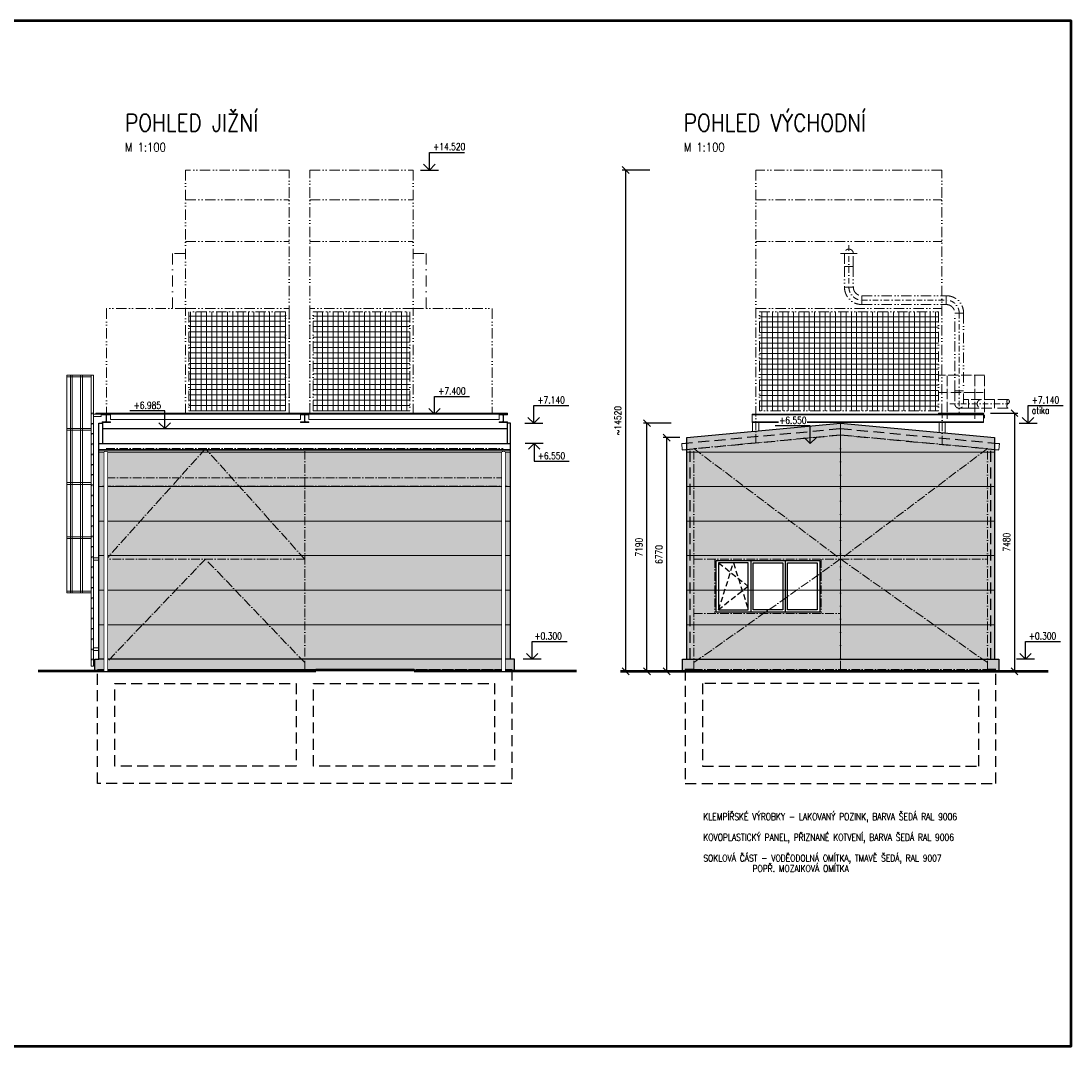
# Model space of a CAD drawing. Header units: millimetres. Extents: x -25606 to 96684, y -22894 to 47132.
# Tile 89 of 89: x 66266 to 96684, y 0 to 29700. Entities that reach past the tile are written whole.
import ezdxf

# ---------------------------------------------------------------- set-up
doc = ezdxf.new("R2010")
doc.units = ezdxf.units.MM
doc.header["$LTSCALE"] = 50
doc.set_wipeout_variables(frame=1)
for name, pattern in [('A_CARA_07', [7, 5, -2]), ('A_CARA_15', [7.6, 5, -1.3, 0, -1.3]), ('A_CARA_16', [11.4, 6, -1.8, 0, -1.8, 0, -1.8]), ('ACAD_ISO04W100', [30, 24, -3, 0, -3]), ('DASHDOT', [25.4, 12.7, -6.35, 0, -6.35]), ('HIDDEN', [9.525, 6.35, -3.175])]:
    doc.linetypes.add(name, pattern=pattern)
doc.layers.get('Defpoints').update_dxf_attribs({"color": 132})
for name, color, linetype, lineweight in [('CA_KOTY', 3, 'Continuous', 25), ('CA_NEVHRA', 3, 'HIDDEN', 25), ('CA_OK18', 5, 'Continuous', 18), ('CA_OSY', 5, 'A_CARA_15', 18), ('CA_POHHRA18', 8, 'Continuous', 18), ('CA_POHHRA25', 7, 'Continuous', 25), ('CA_REZY', 1, 'Continuous', 50), ('CA_SRAFY', 9, 'Continuous', 13), ('CA_TEXT25', 7, 'Continuous', 25), ('CA_TEXT5', 1, 'Continuous', 50), ('CA_TG', 9, 'A_CARA_16', 13)]:
    doc.layers.add(name, color=color, linetype=linetype, lineweight=lineweight)
doc.layers.add('RAMECEK', color=1, linetype='Continuous', lineweight=50, plot=False)
doc.styles.add('ROMANS', font='romans.shx', dxfattribs={"width": 0.8})
doc.dimstyles.new('A-100_(2.5)', dxfattribs={"dimscale": 100, "dimtxt": 2, "dimasz": 2, "dimexe": 1, "dimexo": 2, "dimgap": 0, "dimtad": 0, "dimdec": 1, "dimrnd": 1, "dimtxsty": 'ROMANS', "dimblk1": 'OBLIQUE', "dimblk2": 'OBLIQUE', "dimsah": 1, "dimcen": 2, "dimclrd": 256, "dimclre": 256, "dimclrt": 256, "dimadec": 1, "dimazin": 2, "dimtfac": 0.714286, "dimtdec": 1, "dimtmove": 0, "dimatfit": 3, "dimldrblk": 'DOTSMALL', "dimfxl": 7, "dimfxlon": 1, "dimtvp": 1.142857, "dimtfill": 1, "dimtolj": 1, "dimlwd": -1, "dimlwe": -1, "dimarcsym": 0})

# ---------------------------------------------------------------- blocks, each defined once
blk = doc.blocks.new('*U204')
at = {"layer": 'CA_OK18', "linetype": 'A_CARA_07', "ltscale": 0.1}
blk.add_lwpolyline([(-25, -19), (-25, 16), (-25, 18), (-23, 19), (-23, 19), (-22, 19), (-21, 19), (21, 19), (22, 19), (23, 19), (23, 19), (24, 18), (25, 17), (25, 16), (25, -19)], dxfattribs=at)
blk = doc.blocks.new('*U205')
at = {"layer": 'CA_OK18', "color": 0, "linetype": 'ByBlock', "lineweight": -2, "transparency": 16777216}
for p in [(0, 7132.8), (0, 6835.6), (0, 6538.4), (0, 6241.2), (0, 5944), (0, 5646.8), (0, 5349.6), (0, 5052.4), (0, 4755.2), (0, 4458), (0, 4160.8), (0, 3863.6), (0, 3566.4), (0, 3269.2), (0, 2972), (0, 2674.8), (0, 2377.6), (0, 2080.4), (0, 1783.2), (0, 1486), (0, 1188.8), (0, 891.6), (0, 594.4), (0, 297.2), (0, 0)]:
    blk.add_blockref('*U204', p, dxfattribs=at)
blk = doc.blocks.new('ok_jih')
at = {"layer": 'CA_OK18'}
for p, q in [((692, 8530), (692, 2225)), ((742, 2225), (742, 8530)), ((991, 8530), (991, 2225)), ((1032, 2225), (1032, 8530)), ((1138, 8530), (1138, 2225)), ((1143, 2225), (1143, 8530))]:
    blk.add_line(p, q, dxfattribs=at)
for points in [[(370, 100), (440, 100), (440, 8530), (370, 8530)], [(440, 8480), (1138, 8480), (1138, 8530), (440, 8530)], [(305, 7430), (-11620, 7430), (-11620, 7400), (305, 7400)], [(-5870, 7248), (-11380, 7248), (-11380, 7400), (-5870, 7400)], [(-120, 7248), (-5630, 7248), (-5630, 7400), (-120, 7400)], [(147, 7330), (370, 7330), (370, 7400), (147, 7400)], [(440, 6935), (1138, 6935), (1138, 6985), (440, 6985)], [(440, 5365), (1138, 5365), (1138, 5415), (440, 5415)], [(440, 3795), (1138, 3795), (1138, 3845), (440, 3845)], [(210, 3165), (370, 3165), (370, 3235), (210, 3235)], [(440, 2225), (1138, 2225), (1138, 2275), (440, 2275)], [(210, 555), (370, 555), (370, 625), (210, 625)]]:
    blk.add_lwpolyline(points, close=True, dxfattribs=at)
for points in [[(-11380, 7400), (-11500, 7400), (-11620, 7400), (-11620, 7383), (-11526, 7383, -0.414393), (-11505, 7362), (-11505, 7198, -0.414038), (-11526, 7177), (-11620, 7177), (-11620, 7160), (-11380, 7160), (-11380, 7177), (-11474, 7177, -0.414185), (-11495, 7198), (-11495, 7362, -0.414238), (-11474, 7383), (-11380, 7383), (-11380, 7400)], [(-5630, 7400), (-5750, 7400), (-5870, 7400), (-5870, 7383), (-5776, 7383, -0.414393), (-5755, 7362), (-5755, 7198, -0.414038), (-5776, 7177), (-5870, 7177), (-5870, 7160), (-5630, 7160), (-5630, 7177), (-5724, 7177, -0.414185), (-5745, 7198), (-5745, 7362, -0.414238), (-5724, 7383), (-5630, 7383), (-5630, 7400)], [(120, 7400), (0, 7400), (-120, 7400), (-120, 7383), (-26, 7383, -0.414393), (-5, 7362), (-5, 7198, -0.414038), (-26, 7177), (-120, 7177), (-120, 7160), (120, 7160), (120, 7177), (26, 7177, -0.414185), (5, 7198), (5, 7362, -0.414238), (26, 7383), (120, 7383), (120, 7400)]]:
    blk.add_lwpolyline(points, format="xyb", close=True, dxfattribs=at)
blk.add_blockref('*U205', (405, 278), dxfattribs=at)
blk = doc.blocks.new('*U192')
for p, q in [((-128, 0), (-128, -375)), ((128, -375), (128, 0)), ((-128, -375), (128, -375))]:
    blk.add_line(p, q)
blk.add_arc((0, 0), 128, 0, 180)
blk = doc.blocks.new('*U193')
for p, q in [((375, 128), (375, -128)), ((128, -375), (-128, -375))]:
    blk.add_line(p, q)
for radius in [503, 247]:
    blk.add_arc((375, -375), radius, 90, 180)
blk = doc.blocks.new('*U189')
for p, q in [((375, 128), (375, -128)), ((128, -375), (-128, -375))]:
    blk.add_line(p, q)
for radius in [503, 247]:
    blk.add_arc((375, -375), radius, 90, 180)
blk = doc.blocks.new('*U190')
for p, q in [((-128, 0), (-128, -375)), ((128, -375), (128, 0)), ((-128, -375), (128, -375))]:
    blk.add_line(p, q)
blk.add_arc((0, 0), 128, 0, 180)
blk = doc.blocks.new('*U191')
for p, q in [((-128, 0), (-128, -375)), ((128, -375), (128, 0)), ((-128, -375), (128, -375))]:
    blk.add_line(p, q)
blk.add_arc((0, 0), 128, 0, 180)
blk = doc.blocks.new('tg_chl_věž')
h = blk.add_hatch()
h.set_pattern_fill('CTYSQ6ST', color=256)
h.set_pattern_definition([(0, (100, 100), (0, 152.4), []), (90, (100, 100), (-152.4, 9e-15), [])])
h.paths.add_polyline_path([(100, 100), (5288, 100), (5288, 2960), (100, 2960)])
for p, q in [((5388, 7074), (0, 7074)), ((0, 7074), (0, 0)), ((5388, 0), (5388, 7074)), ((0, 6209), (5388, 6209)), ((0, 5004), (5388, 5004)), ((2694, 4654), (2455, 4654)), ((2694, 4654), (2933, 4654)), ((2566, 4279), (2566, 3679)), ((2822, 4279), (2822, 3679)), ((3069, 3432), (5513, 3432)), ((0, 3060), (5388, 3060)), ((3069, 3176), (5513, 3176)), ((5760, 675), (5760, 2929)), ((6016, 2929), (6016, 675)), ((6163, 428), (6016, 428)), ((6538, 428), (6163, 428)), ((6163, 428), (6163, 172)), ((7305, 428), (6913, 428)), ((0, 0), (5388, 0)), ((6163, 172), (5888, 172)), ((6163, 172), (6538, 172)), ((7302, 172), (6913, 172))]:
    blk.add_line(p, q)
at = {"linetype": 'DASHDOT', "ltscale": 0.25}
for p, q in [((2694, 4893), (2694, 3679)), ((3069, 3304), (5513, 3304)), ((5888, 2929), (5888, 32)), ((5620, 300), (6913, 300)), ((6913, 300), (7306, 300))]:
    blk.add_line(p, q, dxfattribs=at)
blk.add_lwpolyline([(100, 2960), (5288, 2960), (5288, 100), (100, 100)], close=True)
for centre, start, end in [((3069, 3679), 179.9995, 269.9995), ((5513, 2929), 0.0005, 90.0005)]:
    blk.add_arc(centre, 375, start, end, dxfattribs=at)
for centre, start, end in [((7342, 364), 119.8132, 240.1868), ((7268, 364), 299.8132, 60.1868), ((7342, 235), 119.8132, 240.1868)]:
    blk.add_arc(centre, 74.2, start, end)
for name, p, rotation in [('*U192', (2694, 4654), 359.9995183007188), ('*U193', (2694, 3304), 89.99951830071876), ('*U191', (5888, 300), 180.0004816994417), ('*U190', (6538, 300), 90.00048169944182)]:
    blk.add_blockref(name, p, dxfattribs=dict(rotation=rotation))
at = {"xscale": -1, "rotation": 0.0004816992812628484}
blk.add_blockref('*U189', (5888, 3304), dxfattribs=at)
blk = doc.blocks.new('_Oblique')
at = {"color": 0, "linetype": 'ByBlock', "lineweight": -2}
blk.add_line((-0.5, -0.5), (0.5, 0.5), dxfattribs=at)
blk = doc.blocks.new('*D349')
at = {"layer": 'CA_KOTY', "transparency": 16777216}
for p, q in [((85355, 17628), (84874, 17628)), ((84974, 10858), (84974, 17628)), ((85230, 10858), (84874, 10858))]:
    blk.add_line(p, q, dxfattribs=at)
at = {"layer": 'Defpoints', "color": 0, "transparency": 16777216}
for p in [(84974, 17628), (85555, 17628), (85430, 10858)]:
    blk.add_point(p, dxfattribs=at)
at = {"layer": 'CA_KOTY', "transparency": 16777216, "xscale": 200, "yscale": 200, "zscale": 200}
for p, rotation in [((84974, 17628), 90), ((84974, 10858), 270)]:
    blk.add_blockref('_Oblique', p, dxfattribs=dict(at, rotation=rotation))
at = {"layer": 'CA_KOTY', "transparency": 16777216, "insert": (84745, 14243), "char_height": 200, "attachment_point": 5, "rotation": 90, "style": 'ROMANS', "bg_fill": 3, "box_fill_scale": 1.1, "bg_fill_color": 256, "bg_fill_true_color": 13158600, "bg_fill_transparency": 0}
blk.add_mtext('\\A1;6770', dxfattribs=at)
blk = doc.blocks.new('_DotSmall')
at = {"color": 0, "linetype": 'ByBlock', "const_width": 0.5}
blk.add_lwpolyline([(-0.0625, 0, 1), (0.0625, 0, 1)], format="xyb", close=True, dxfattribs=at)
blk = doc.blocks.new('*D350')
at = {"layer": 'CA_KOTY', "transparency": 16777216}
for p, q in [((85100, 18047), (84300, 18047)), ((84400, 10858), (84400, 18047)), ((85100, 10858), (84300, 10858))]:
    blk.add_line(p, q, dxfattribs=at)
at = {"layer": 'Defpoints', "color": 0, "transparency": 16777216}
for p in [(84400, 18047), (90010, 18047), (85430, 10858)]:
    blk.add_point(p, dxfattribs=at)
at = {"layer": 'CA_KOTY', "transparency": 16777216, "xscale": 200, "yscale": 200, "zscale": 200}
for p, rotation in [((84400, 18047), 90), ((84400, 10858), 270)]:
    blk.add_blockref('_Oblique', p, dxfattribs=dict(at, rotation=rotation))
at = {"layer": 'CA_KOTY', "transparency": 16777216, "insert": (84171, 14453), "char_height": 200, "attachment_point": 5, "rotation": 90, "style": 'ROMANS', "bg_fill": 3, "box_fill_scale": 1.1, "bg_fill_color": 256, "bg_fill_true_color": 13158600, "bg_fill_transparency": 0}
blk.add_mtext('\\A1;7190', dxfattribs=at)
blk = doc.blocks.new('*D351')
at = {"layer": 'CA_KOTY', "transparency": 16777216}
for p, q in [((94350, 18338), (95147, 18338)), ((95047, 18338), (95047, 10858)), ((94790, 10858), (95147, 10858))]:
    blk.add_line(p, q, dxfattribs=at)
at = {"layer": 'Defpoints', "color": 0, "transparency": 16777216}
for p in [(94150, 18338), (94590, 10858), (95047, 10858)]:
    blk.add_point(p, dxfattribs=at)
at = {"layer": 'CA_KOTY', "transparency": 16777216, "xscale": 200, "yscale": 200, "zscale": 200}
for p, rotation in [((95047, 18338), 90), ((95047, 10858), 270)]:
    blk.add_blockref('_Oblique', p, dxfattribs=dict(at, rotation=rotation))
at = {"layer": 'CA_KOTY', "transparency": 16777216, "insert": (94818, 14598), "char_height": 200, "attachment_point": 5, "rotation": 90, "style": 'ROMANS', "bg_fill": 3, "box_fill_scale": 1.1, "bg_fill_color": 256, "bg_fill_true_color": 13158600, "bg_fill_transparency": 0}
blk.add_mtext('\\A1;7480', dxfattribs=at)
blk = doc.blocks.new('*D352')
at = {"layer": 'CA_KOTY', "transparency": 16777216}
for p, q in [((84485, 25382), (83685, 25382)), ((83785, 10858), (83785, 25382)), ((84485, 10858), (83685, 10858))]:
    blk.add_line(p, q, dxfattribs=at)
at = {"layer": 'Defpoints', "color": 0, "transparency": 16777216}
for p in [(83785, 25382), (87556, 25382), (85430, 10858)]:
    blk.add_point(p, dxfattribs=at)
at = {"layer": 'CA_KOTY', "transparency": 16777216, "xscale": 200, "yscale": 200, "zscale": 200}
for p, rotation in [((83785, 25382), 90), ((83785, 10858), 270)]:
    blk.add_blockref('_Oblique', p, dxfattribs=dict(at, rotation=rotation))
at = {"layer": 'CA_KOTY', "transparency": 16777216, "insert": (83556, 18120), "char_height": 200, "attachment_point": 5, "rotation": 90, "style": 'ROMANS', "bg_fill": 3, "box_fill_scale": 1.1, "bg_fill_color": 256, "bg_fill_true_color": 13158600, "bg_fill_transparency": 0}
blk.add_mtext('\\A1;~14520', dxfattribs=at)

msp = doc.modelspace()

# ---------------------------------------------------------------- hatches: boundary and pattern name
at = {"layer": 'CA_SRAFY', "transparency": 33554498}
h = msp.add_hatch(color=252, dxfattribs=at)
h.dxf.hatch_style = 1
h.paths.add_polyline_path([(86405.26, 12568.25), (86405.26, 14068.25), (89405.26, 14068.25), (89405.26, 12568.25)], flags=16)
h.paths.add_polyline_path([(94465.25, 17288.25), (94465.25, 17472.27), (94465.25, 17627.93), (90010.25, 18047.22), (85555.25, 17627.93), (85555.25, 17472.27), (85555.25, 17288.25), (85555.25, 11208.25), (94465.25, 11208.25)])
h = msp.add_hatch(color=252, dxfattribs=at)
h.dxf.hatch_style = 1
h.paths.add_polyline_path([(80445.33, 17276.63), (68525.33, 17276.63), (68525.33, 11208.25), (80445.33, 11208.25)])
at = {"layer": 'CA_SRAFY'}
h = msp.add_hatch(dxfattribs=at)
h.set_pattern_fill('AR-SAND', color=256, scale=3)
h.paths.add_polyline_path([(80565.33, 11208.25), (80445.33, 11208.25), (68525.33, 11208.25), (68405.33, 11208.25), (68405.33, 10858.25), (74810.33, 10858.25), (74810.33, 10888.25), (77660.33, 10888.25), (77660.33, 10858.25), (80565.33, 10858.25)])
h = msp.add_hatch(dxfattribs=at)
h.set_pattern_fill('AR-SAND', color=256, scale=3)
h.paths.add_polyline_path([(94590.26, 11208.25), (94465.26, 11208.25), (85555.26, 11208.25), (85430.26, 11208.25), (85430.26, 10858.25), (94590.26, 10858.25)])
at = {"layer": 'CA_TG'}
h = msp.add_hatch(dxfattribs=at)
h.set_pattern_fill('CTYSQ6ST', color=256)
h.set_pattern_definition([(0, (17383.44, 18408.25), (0, 152.4), []), (90, (17383.44, 18408.25), (-152.4, 9e-15), [])])
h.paths.add_polyline_path([(73930.07, 18408.25), (71130.07, 18408.25), (71130.07, 21268.25), (73930.07, 21268.25)])
h = msp.add_hatch(dxfattribs=at)
h.set_pattern_fill('CTYSQ6ST', color=256)
h.set_pattern_definition([(0, (16783.44, 18408.25), (0, 152.4), []), (90, (16783.44, 18408.25), (-152.4, 9e-15), [])])
h.paths.add_polyline_path([(74730.07, 18408.25), (77530.07, 18408.25), (77530.07, 21268.25), (74730.07, 21268.25)])

# ---------------------------------------------------------------- linework, layer by layer
at = {"layer": 'CA_KOTY'}
for p, q in [((77839.61, 25382.25), (78357.38, 25382.25)), ((80862.63, 18047.22), (81380.4, 18047.22)), ((95182.13, 18047.22), (95699.9, 18047.22)), ((70171.59, 17891.56), (70689.36, 17891.56)), ((81390.49, 17458.32), (80872.72, 17458.32)), ((81332.69, 11208.25), (80814.92, 11208.25)), ((95625.58, 11208.25), (95107.81, 11208.25))]:
    msp.add_line(p, q, dxfattribs=at)
for points in [[(77930.5, 25550.25), (78098.5, 25382.25), (78266.5, 25550.25), (78098.5, 25382.25), (77930.5, 25550.25), (78098.5, 25382.25), (78098.5, 25894.09), (79112.77, 25894.09)], [(78077.86, 18476.25), (78245.86, 18308.25), (78413.86, 18476.25), (78245.86, 18308.25), (78077.86, 18476.25), (78245.86, 18308.25), (78245.86, 18820.09), (79260.13, 18820.09)], [(80953.51, 18215.22), (81121.51, 18047.22), (81289.51, 18215.22), (81121.51, 18047.22), (80953.51, 18215.22), (81121.51, 18047.22), (81121.51, 18559.06), (82135.78, 18559.06)], [(95273.01, 18215.22), (95441.01, 18047.22), (95609.01, 18215.22), (95441.01, 18047.22), (95273.01, 18215.22), (95441.01, 18047.22), (95441.01, 18559.06), (96455.28, 18559.06)], [(70598.48, 18059.56), (70430.48, 17891.56), (70262.48, 18059.56), (70430.48, 17891.56), (70598.48, 18059.56), (70430.48, 17891.56), (70430.48, 18403.39), (69416.21, 18403.39)], [(89298.4, 17626.32), (89130.4, 17458.32), (88962.4, 17626.32), (89130.4, 17458.32), (89298.4, 17626.32), (89130.4, 17458.32), (89130.4, 17970.16), (88116.13, 17970.16)], [(80963.6, 17290.32), (81131.6, 17458.32), (81299.6, 17290.32), (81131.6, 17458.32), (80963.6, 17290.32), (81131.6, 17458.32), (81131.6, 16946.49), (82145.87, 16946.49)], [(80905.8, 11376.25), (81073.8, 11208.25), (81241.8, 11376.25), (81073.8, 11208.25), (80905.8, 11376.25), (81073.8, 11208.25), (81073.8, 11720.09), (82088.07, 11720.09)], [(95198.7, 11376.25), (95366.7, 11208.25), (95534.7, 11376.25), (95366.7, 11208.25), (95198.7, 11376.25), (95366.7, 11208.25), (95366.7, 11720.09), (96380.96, 11720.09)]]:
    msp.add_lwpolyline(points, dxfattribs=at)
at = {"layer": 'CA_NEVHRA'}
for p, q in [((85655.26, 11208.25), (85655.26, 17298.37)), ((94365.26, 11208.25), (94365.26, 17298.37))]:
    msp.add_line(p, q, dxfattribs=at)
for points in [[(85407.13, 17458.32), (90010.25, 17891.56), (94613.37, 17458.33)], [(85424.23, 17276.63), (90010.25, 17708.25), (94596.27, 17276.63)], [(80235.33, 10908.25), (80485.34, 10908.25), (80485.34, 7608.25), (68485.34, 7608.25), (68485.34, 10908.25), (68735.34, 10908.25)], [(85760.26, 10908.25), (85510.26, 10908.25), (85510.26, 7608.25), (94510.26, 7608.25), (94510.26, 10908.25), (94260.26, 10908.25)]]:
    msp.add_lwpolyline(points, dxfattribs=at)
at = {"layer": 'CA_NEVHRA', "color": 8, "ltscale": 0.5}
for points in [[(86475.26, 12638.25), (86905.26, 13998.25), (87335.26, 12638.25)], [(86475.26, 13998.25), (87335.26, 13318.25), (86475.26, 12638.25)]]:
    msp.add_lwpolyline(points, dxfattribs=at)
at = {"layer": 'CA_NEVHRA'}
for points in [[(68985.34, 10508.25), (74235.34, 10508.25), (74235.34, 8108.25), (68985.34, 8108.25)], [(74735.34, 10508.25), (79985.34, 10508.25), (79985.34, 8108.25), (74735.34, 8108.25)], [(94010.26, 10508.25), (86010.26, 10508.25), (86010.26, 8108.25), (94010.26, 8108.25)]]:
    msp.add_lwpolyline(points, close=True, dxfattribs=at)
at = {"layer": 'CA_OK18', "linetype": 'ACAD_ISO04W100', "ltscale": 0.25}
for p, q in [((94175.51, 19438.25), (92850.26, 19438.25)), ((93100.26, 19416), (93100.26, 18168.25)), ((93900.26, 19416), (93900.26, 18168.25)), ((94175.51, 19416), (94175.51, 18188.25)), ((93078.01, 18938.25), (92850.26, 18938.25)), ((93878.01, 18938.25), (93122.51, 18938.25)), ((94140.51, 18938.25), (93922.51, 18938.25))]:
    msp.add_line(p, q, dxfattribs=at)
at = {"layer": 'CA_OK18'}
for p, q in [((94150.26, 18291.25), (87450.26, 18291.25)), ((94150.26, 18085.25), (87450.26, 18085.25))]:
    msp.add_line(p, q, dxfattribs=at)
for points in [[(87450.26, 18068.25), (94150.26, 18068.25), (94150.26, 18308.25), (87450.26, 18308.25)], [(94150.26, 18308.25), (92850.26, 18308.25), (92850.26, 18338.25), (94150.26, 18338.25)]]:
    msp.add_lwpolyline(points, close=True, dxfattribs=at)
for points in [[(87460.26, 17807.22), (87460.26, 18068.25), (87640.26, 18068.25), (87640.26, 17824.16)], [(92860.26, 17778.99), (92860.26, 18068.25), (93040.26, 18068.25), (93040.26, 17762.05)]]:
    msp.add_lwpolyline(points, dxfattribs=at)
at = {"layer": 'CA_OSY'}
for p, q in [((87550.26, 17476.72), (87550.26, 18308.25)), ((92950.26, 17431.55), (92950.26, 18308.25)), ((90010.26, 17708.25), (85760.26, 17308.25)), ((90010.26, 10908.25), (90010.26, 17708.25)), ((94260.26, 17308.25), (90010.26, 17708.25)), ((68735.33, 10908.25), (68735.33, 17308.25)), ((68735.33, 17308.25), (74485.33, 17308.25)), ((71610.33, 17308.25), (68735.33, 14108.25)), ((74485.33, 14108.25), (71610.33, 17308.25)), ((74485.33, 10908.25), (74485.33, 17308.25)), ((74485.33, 17308.25), (80235.33, 17308.25)), ((80235.33, 10908.25), (80235.33, 17308.25)), ((85760.26, 10908.25), (85760.26, 17308.25)), ((85760.26, 17308.25), (90010.26, 14108.25)), ((94260.26, 17308.25), (90010.26, 14108.25)), ((94260.26, 10908.25), (94260.26, 17308.25)), ((68745.33, 16458.25), (74335.33, 16458.25)), ((74335.33, 16458.25), (80225.33, 16458.25)), ((68625.33, 16218.25), (74480.33, 16218.25)), ((74490.33, 16218.25), (80345.33, 16218.25)), ((74485.33, 14108.25), (68735.33, 14108.25)), ((71610.33, 14108.25), (68735.33, 11108.25)), ((74485.33, 11108.25), (71610.33, 14108.25)), ((85760.26, 14108.25), (90010.26, 14108.25)), ((85760.26, 11108.25), (90010.26, 14108.25)), ((86365.26, 14108.25), (86365.26, 12528.25)), ((89445.26, 14108.25), (89445.26, 12528.25)), ((90010.26, 14108.25), (94260.26, 14108.25)), ((94260.26, 11108.25), (90010.26, 14108.25)), ((85760.26, 12528.25), (90010.26, 12528.25)), ((80235.33, 10908.25), (68735.34, 10908.25)), ((85760.26, 10908.25), (94260.26, 10908.25))]:
    msp.add_line(p, q, dxfattribs=at)
at = {"layer": 'CA_OSY', "linetype": 'ACAD_ISO04W100', "ltscale": 0.25}
msp.add_line((68735.33, 10908.25), (80235.33, 10908.25), dxfattribs=at)
at = {"layer": 'CA_POHHRA18'}
for p, q in [((90010.25, 18047.22), (90010.26, 11208.25)), ((80445.33, 17208.25), (68525.33, 17208.25)), ((85555.25, 17208.25), (94465.25, 17208.25)), ((80445.33, 16208.25), (68525.33, 16208.25)), ((85555.25, 16208.25), (94465.25, 16208.25)), ((80445.33, 15208.25), (68525.33, 15208.25)), ((85555.26, 15208.25), (94465.26, 15208.25)), ((80445.33, 14208.25), (68525.33, 14208.25)), ((85555.26, 14208.25), (94465.26, 14208.25)), ((80445.33, 13208.25), (68525.33, 13208.25)), ((85555.26, 13208.25), (94465.26, 13208.25)), ((80445.33, 12208.25), (68525.33, 12208.25)), ((85555.26, 12208.25), (94465.26, 12208.25))]:
    msp.add_line(p, q, dxfattribs=at)
for points in [[(85555.26, 17472.27), (85407.13, 17458.32), (85424.23, 17276.63), (85555.26, 17288.25)], [(94465.26, 17472.27), (94613.37, 17458.33), (94596.27, 17276.63), (94465.26, 17288.25)]]:
    msp.add_lwpolyline(points, dxfattribs=at)
msp.add_lwpolyline([(80445.33, 17206.63), (68525.33, 17206.63), (68525.33, 17281.63), (80445.33, 17281.63)], close=True, dxfattribs=at)
for points in [[(68675.33, 10858.25), (68775.33, 10858.25), (68775.33, 17206.63, 0.46201069), (68675.33, 17206.63)], [(80295.33, 10858.25), (80195.33, 10858.25), (80195.33, 17206.63, -0.46201069), (80295.33, 17206.63)]]:
    msp.add_lwpolyline(points, format="xyb", close=True, dxfattribs=at)
at = {"layer": 'CA_POHHRA25'}
for p, q in [((68625.33, 17891.56), (80345.33, 17891.56)), ((68525.33, 17458.32), (80445.33, 17458.32)), ((68525.33, 17276.63), (80445.33, 17276.63)), ((87405.26, 14068.25), (87405.26, 12568.25)), ((88405.26, 14068.25), (88405.26, 12568.25)), ((80445.33, 11208.25), (68525.33, 11208.25)), ((85555.26, 11208.25), (94465.26, 11208.25))]:
    msp.add_line(p, q, dxfattribs=at)
for points in [[(68405.33, 10858.25), (68405.33, 11208.25), (68525.33, 11208.25), (68525.33, 18047.22)], [(68525.33, 18047.22), (68625.33, 18047.22), (68625.33, 17458.32)], [(80445.33, 18047.22), (80345.33, 18047.22), (80345.33, 17458.32)], [(80565.33, 10858.25), (80565.33, 11208.25), (80445.33, 11208.25), (80445.33, 18047.22)], [(85430.26, 10858.25), (85430.26, 11208.25), (85555.26, 11208.25), (85555.26, 17288.25), (85555.26, 17472.27), (85555.26, 17627.93), (90010.25, 18047.22), (94465.26, 17627.93), (94465.26, 17472.27), (94465.26, 17288.25), (94465.26, 11208.25), (94590.26, 11208.25), (94590.26, 10858.25)]]:
    msp.add_lwpolyline(points, dxfattribs=at)
for points in [[(89405.26, 12568.25), (86405.26, 12568.25), (86405.26, 14068.25), (89405.26, 14068.25)], [(86475.26, 12638.25), (87335.26, 12638.25), (87335.26, 13998.25), (86475.26, 13998.25)], [(87475.26, 13998.25), (88335.26, 13998.25), (88335.26, 12638.25), (87475.26, 12638.25)], [(89335.26, 12638.25), (88475.26, 12638.25), (88475.26, 13998.25), (89335.26, 13998.25)]]:
    msp.add_lwpolyline(points, close=True, dxfattribs=at)
at = {"layer": 'CA_REZY'}
for p, q in [((74810.33, 10858.25), (66766.33, 10858.25)), ((82357.68, 10858.25), (77660.33, 10858.25)), ((83637.91, 10858.25), (96020.44, 10858.25))]:
    msp.add_line(p, q, dxfattribs=at)
msp.add_lwpolyline([(77660.33, 10858.25), (77660.33, 10888.25), (74810.33, 10888.25), (74810.33, 10858.25)], dxfattribs=at)
at = {"layer": 'CA_TG'}
for p, q in [((71030.07, 24517.25), (74030.07, 24517.25)), ((74630.07, 24517.25), (77630.07, 24517.25)), ((71030.07, 23312.25), (74030.07, 23312.25)), ((74630.07, 23312.25), (77630.07, 23312.25))]:
    msp.add_line(p, q, dxfattribs=at)
for points in [[(68740.07, 18308.25), (74030.07, 18308.25), (74030.07, 25382.25), (71030.07, 25382.25), (71030.07, 21368.25), (68740.07, 21368.25)], [(79920.07, 18308.25), (74630.07, 18308.25), (74630.07, 25382.25), (77630.07, 25382.25), (77630.07, 21368.25), (79920.07, 21368.25)], [(74030.07, 18308.25), (71030.07, 18308.25), (71030.07, 21368.25), (74030.07, 21368.25)], [(74630.07, 18308.25), (77630.07, 18308.25), (77630.07, 21368.25), (74630.07, 21368.25)], [(73930.07, 21268.25), (71130.07, 21268.25), (71130.07, 18408.25), (73930.07, 18408.25)], [(74730.07, 21268.25), (77530.07, 21268.25), (77530.07, 18408.25), (74730.07, 18408.25)]]:
    msp.add_lwpolyline(points, close=True, dxfattribs=at)
at = {"layer": 'CA_TG', "linetype": 'DASHDOT', "ltscale": 0.5}
for points in [[(71030.07, 22962.25), (70655.07, 22962.25), (70655.07, 21612.24), (70655.07, 21368.25)], [(77630.07, 22962.25), (78005.07, 22962.25), (78005.07, 21612.24), (78005.07, 21368.25)]]:
    msp.add_lwpolyline(points, dxfattribs=at)
at = {"layer": 'RAMECEK'}
msp.add_lwpolyline([(24397.19, 0), (96683.95, 0), (96683.95, 29700), (24397.19, 29700)], close=True, dxfattribs=at)

# ---------------------------------------------------------------- block references
at = {"layer": 'CA_POHHRA18', "xscale": -1}
msp.add_blockref('ok_jih', (68735.33, 10908.25), dxfattribs=at)
at = {"layer": 'CA_TG'}
msp.add_blockref('tg_chl_věž', (87556.26, 18308.25), dxfattribs=at)

# ---------------------------------------------------------------- texts
at = {"layer": 'CA_TEXT5', "char_height": 500, "width": 9.094947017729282e-12, "attachment_point": 1, "style": 'ROMANS'}
for s, insert in [('\\pxql;{\\W0.85;POHLED JIŽNÍ\\P\\H0.5x;\\C7;M 1:100}', (69279.65, 27000.32)), ('\\pxql;{\\W0.85;POHLED VÝCHODNÍ\\P\\H0.5x;\\C7;M 1:100}', (85467.03, 27000.32))]:
    msp.add_mtext(s, dxfattribs=dict(at, insert=insert))

# ---------------------------------------------------------------- next in the draw order: texts
at = {"layer": 'CA_KOTY', "char_height": 200, "attachment_point": 7, "style": 'ROMANS', "bg_fill": 3, "box_fill_scale": 1.05, "bg_fill_color": 256, "bg_fill_transparency": 0}
for s, insert in [('+14.520', (78204.3, 25956.09)), ('+7.400', (78351.67, 18882.09)), ('+7.140', (81227.31, 18621.06)), ('+7.140', (95546.81, 18621.06))]:
    msp.add_mtext(s, dxfattribs=dict(at, insert=insert))
at = {"layer": 'CA_KOTY', "char_height": 200, "width": 3.666400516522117e-12, "style": 'ROMANS', "bg_fill": 3, "box_fill_scale": 1.05, "bg_fill_color": 256, "bg_fill_transparency": 0}
for s, insert, attachment_point in [('+6.985', (70324.68, 18465.39), 9), ('+6.550', (89024.6, 18032.16), 9), ('+6.550', (81237.4, 17200.22), 1), ('+0.300', (81935.08, 11782.09), 9), ('+0.300', (96256.87, 11782.09), 9)]:
    msp.add_mtext(s, dxfattribs=dict(at, insert=insert, attachment_point=attachment_point))
at = {"layer": 'CA_TEXT25', "insert": (86032.18, 6743.07), "char_height": 200, "attachment_point": 1, "line_spacing_factor": 0.9, "style": 'ROMANS', "bg_fill": 3, "box_fill_scale": 1, "bg_fill_color": 256, "bg_fill_transparency": 0}
msp.add_mtext('\\A1;KLEMPÍŘSKÉ VÝROBKY - LAKOVANÝ POZINK, BARVA ŠEDÁ RAL 9006\\P\\PKOVOPLASTICKÝ PANEL, PŘIZNANÉ KOTVENÍ, BARVA ŠEDÁ RAL 9006\\P\\PSOKLOVÁ ČÁST - VODĚODOLNÁ OMÍTKA, TMAVĚ ŠEDÁ, RAL 9007\\P             POPŘ. MOZAIKOVÁ OMÍTKA', dxfattribs=at)

# ---------------------------------------------------------------- next in the draw order: dimensions: what is measured, and where the dimension line sits
at = {"layer": 'CA_KOTY'}
for base, p1, p2, picture, middle in [((95047.07, 10858.25), (94150.26, 18338.25), (94590.26, 10858.25), '*D351', (94818.5, 14598.25)), ((84974.01, 17627.93), (85430.26, 10858.25), (85555.26, 17627.93), '*D349', (84745.44, 14243.09))]:
    dim = msp.add_linear_dim(base=base, p1=p1, p2=p2, angle=90, dimstyle='A-100_(2.5)', override={"dimrnd": 10}, dxfattribs=at)
    dim.commit()
    dim.dimension.update_dxf_attribs({"geometry": picture, "text_midpoint": middle})

# ---------------------------------------------------------------- next in the draw order: wipeouts: each hides what was drawn before it
for points in [[(68680.33, 10863.25), (68770.33, 10863.25), (68770.33, 17204.75), (68725.33, 17224.73), (68680.33, 17204.75)], [(80200.33, 10863.25), (80290.33, 10863.25), (80290.33, 17204.75), (80245.33, 17224.73), (80200.33, 17204.75)]]:
    msp.add_wipeout(points).dxf.layer = 'CA_POHHRA18'

# ---------------------------------------------------------------- next in the draw order: texts
at = {"layer": 'CA_KOTY', "insert": (95546.81, 18319.47), "char_height": 200, "width": 3.666400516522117e-12, "attachment_point": 7, "style": 'ROMANS', "bg_fill": 3, "box_fill_scale": 1.05, "bg_fill_color": 256, "bg_fill_transparency": 0}
msp.add_mtext('atika', dxfattribs=at)

# ---------------------------------------------------------------- next in the draw order: dimensions: what is measured, and where the dimension line sits
at = {"layer": 'CA_KOTY'}
dim = msp.add_linear_dim(base=(84399.68, 18047.22), p1=(85430.26, 10858.25), p2=(90010.25, 18047.22), angle=90, dimstyle='A-100_(2.5)', override={"dimrnd": 10}, dxfattribs=at)
dim.commit()
dim.dimension.update_dxf_attribs({"geometry": '*D350', "text_midpoint": (84171.11, 14452.74)})

# ---------------------------------------------------------------- next in the draw order: dimensions: what is measured, and where the dimension line sits
dim = msp.add_linear_dim(base=(83784.76, 25382.25), p1=(85430.26, 10858.25), p2=(87556.26, 25382.25), angle=90, text='~<>', dimstyle='A-100_(2.5)', override={"dimrnd": 10}, dxfattribs=at)
dim.commit()
dim.dimension.update_dxf_attribs({"geometry": '*D352', "text_midpoint": (83556.19, 18120.25)})

doc.saveas('drawing.dxf')
